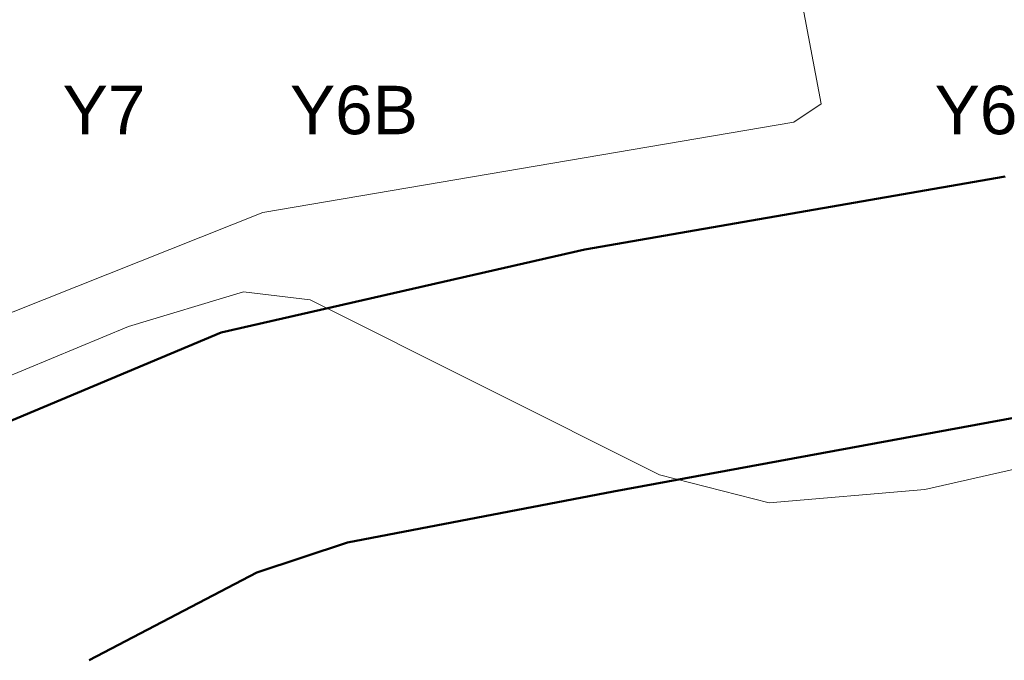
# Model space of a CAD drawing. Header units: millimetres. Extents: x -66110 to 16285, y -16697 to 38719.
# Tile 18 of 55: x -25655 to -13461, y -16176 to -8247. Entities that reach past the tile are written whole.
import ezdxf

# ---------------------------------------------------------------- set-up
doc = ezdxf.new("R2010")
doc.units = ezdxf.units.MM
for name, color, linetype, lineweight, true_color in [('2119_70 Tennfjord barnehage SOSI UTM_lokal nullpunkt_dwg', 7, 'Continuous', 9, 0x767676), ('K--DI---Høydekurve-TKURVE', 7, 'Continuous', 25, 0xc0c0c0), ('K--DI---Vegdekkekant-VKANT', 2, 'Continuous', 25, 0xffff00), ('K--DI---VegFiktivGrense', 2, 'Continuous', 25, 0xffff00)]:
    doc.layers.add(name, color=color, linetype=linetype, lineweight=lineweight, true_color=true_color)
doc.layers.add('IfcGrid', color=7, linetype='Continuous', lineweight=9)
doc.layers.add('K--DI---Flateavgrensning', color=7, linetype='Continuous', lineweight=25)
doc.styles.add('Arial_1', font='arial.ttf', dxfattribs={"height": 600})

# ---------------------------------------------------------------- blocks, each defined once
blk = doc.blocks.new('2119_70 Tennfjord barnehage SOSI UTM_lokal nullpunkt_dwg-1701593-plan 01 ny 200')
at = {"layer": 'K--DI---Flateavgrensning', "color": 8, "lineweight": 9, "true_color": 0x808080, "flags": 128}
blk.add_lwpolyline([(92042, 94553), (89639, 94099), (89412, 94439), (88294, 101013), (86300, 106032), (83271, 109470), (82914, 109804), (82880, 110303), (83500, 112605), (84114, 114617), (84293, 114846), (87594, 116357), (90573, 117167)], dxfattribs=at)
at = {"layer": 'K--DI---Høydekurve-TKURVE', "color": 8, "lineweight": 9, "true_color": 0x808080, "flags": 128}
blk.add_lwpolyline([(88239, 62086), (88228, 62134), (88110, 63330), (88300, 66253), (88155, 67797), (85670, 76558), (85269, 79061), (85266, 82235), (85662, 86889), (85667, 88662), (85539, 89847), (84865, 92818), (84702, 94742), (85047, 96101), (87211, 100430), (87311, 101256), (86882, 102677), (85432, 106181), (82751, 110635)], dxfattribs=at)
at = {"layer": 'K--DI---Vegdekkekant-VKANT', "color": 7, "lineweight": 50, "flags": 128}
blk.add_lwpolyline([(82751, 107701), (83998, 106632), (85574, 104476), (86808, 101532), (87836, 97026), (88738, 91823)], dxfattribs=at)
at = {"layer": 'K--DI---VegFiktivGrense', "color": 7, "lineweight": 50, "flags": 128}
blk.add_lwpolyline([(82751, 103164), (83836, 101088), (84210, 99965), (84840, 96671), (86142, 89606), (87606, 81046), (89666, 69682), (91065, 62086)], dxfattribs=at)

msp = doc.modelspace()

# ---------------------------------------------------------------- block references
at = {"layer": '2119_70 Tennfjord barnehage SOSI UTM_lokal nullpunkt_dwg', "color": 8, "lineweight": 15, "true_color": 0x808080, "rotation": 90.00000000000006}
msp.add_blockref('2119_70 Tennfjord barnehage SOSI UTM_lokal nullpunkt_dwg-1701593-plan 01 ny 200', (78371, -98927), dxfattribs=at)

# ---------------------------------------------------------------- next in the draw order: texts
at = {"layer": 'IfcGrid', "char_height": 600, "attachment_point": 1, "style": 'Arial_1', "bg_fill": 3, "box_fill_scale": 1.25, "bg_fill_color": 256, "bg_fill_true_color": 13158600, "bg_fill_transparency": 0}
for s, insert, width in [('Y7', (-25123, -9065), 1250.63), ('Y6B', (-22307, -9065), 1940.08), ('Y6', (-14323, -9065), 1250.63)]:
    msp.add_mtext(s, dxfattribs=dict(at, insert=insert, width=width))

doc.saveas('drawing.dxf')
